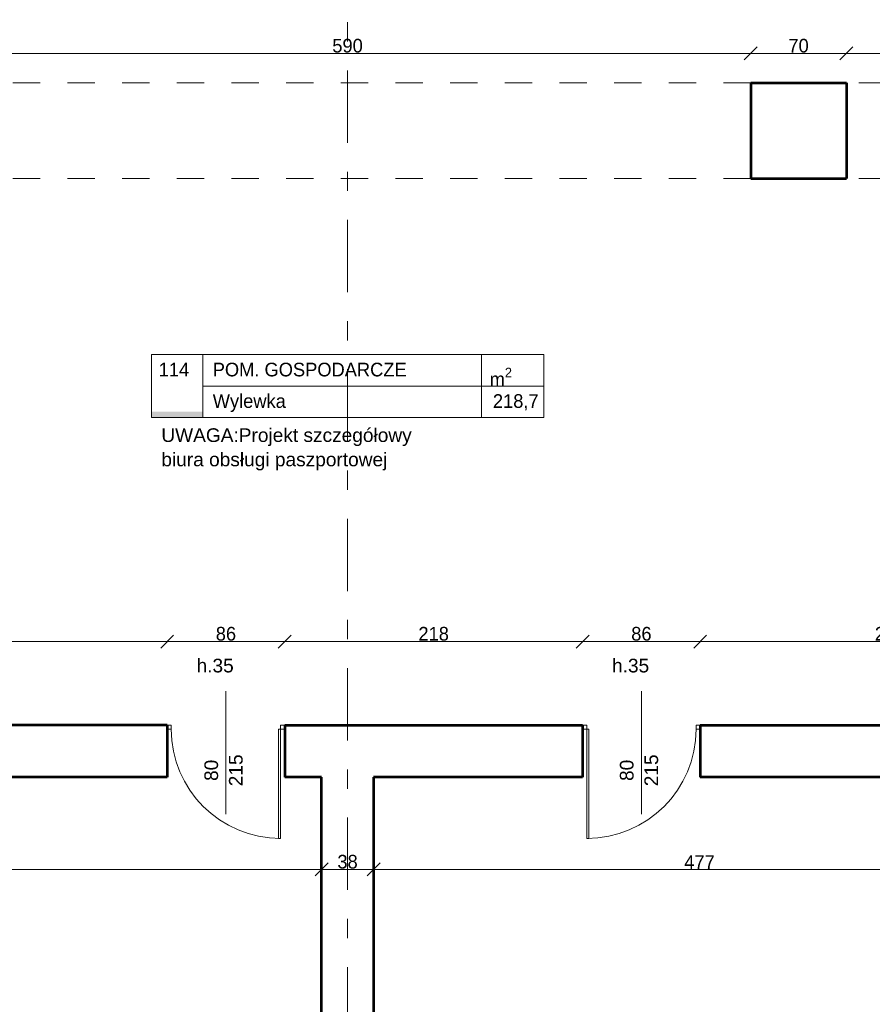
# Model space of a CAD drawing. Header units: inches. Extents: x -21887 to 84279, y -131485 to 67836.
# Tile 201 of 256: x 26332 to 32570, y 26687 to 33893. Entities that reach past the tile are written whole.
import ezdxf

# ---------------------------------------------------------------- set-up
doc = ezdxf.new("R2010")
doc.units = ezdxf.units.IN
doc.header["$MEASUREMENT"] = 0
doc.linetypes.add('Dashed', pattern=[400, 200, -200])
doc.linetypes.add('Double Dashed', pattern=[1093.611073, 529.166651, -211.666656, 141.111112, -211.666656])
doc.layers.get('0').update_dxf_attribs({"lineweight": 13})
doc.layers.get('Defpoints').update_dxf_attribs({"lineweight": 13})
for name, color, linetype, lineweight in [('AI_MURY', 7, 'Continuous', 53), ('Dimensioning', 7, 'Continuous', 13), ('DRZWI', 7, 'Continuous', 13), ('nowe scianz', 7, 'Continuous', 13), ('OPISY TABELKI', 7, 'Continuous', 13), ('PODCIAGI', 7, 'Continuous', 13)]:
    doc.layers.add(name, color=color, linetype=linetype, lineweight=lineweight)
doc.styles.add('GENERATED_STYLE_30', font='txt')
doc.styles.add('GENERATED_STYLE_7', font='txt')
doc.styles.add('GENERATED_STYLE_8', font='txt')
doc.styles.add('GENERATED_STYLE_9', font='txt')
doc.styles.add('Style-Courier New', font='txt')
doc.dimstyles.new('Dimstyle_4', dxfattribs={"dimtxt": 100, "dimasz": 95, "dimexe": 0, "dimexo": 0, "dimgap": 0.09, "dimtad": 1, "dimdec": 0, "dimlfac": 0.1, "dimzin": 0, "dimdsep": 46, "dimlunit": 5, "dimtxsty": 'GENERATED_STYLE_7', "dimblk": 'ARROWHEAD_6', "dimcen": 0.09, "dimclrd": 161, "dimclre": 161, "dimclrt": 7, "dimadec": 0, "dimazin": 0, "dimtfac": 1, "dimtdec": 0, "dimtmove": 0, "dimatfit": 3, "dimfxl": 0, "dimtolj": 1, "dimtzin": 0, "dimarcsym": 0})
doc.dimstyles.new('Dimstyle_5', dxfattribs={"dimtxt": 100, "dimasz": 95, "dimexe": 0.18, "dimexo": 0, "dimgap": 0.09, "dimtad": 1, "dimtih": 1, "dimtoh": 1, "dimdec": 0, "dimlfac": 0.1, "dimzin": 0, "dimdsep": 46, "dimlunit": 5, "dimtxsty": 'GENERATED_STYLE_7', "dimblk": 'ARROWHEAD_6', "dimcen": 0.09, "dimclrd": 161, "dimclre": 161, "dimclrt": 7, "dimadec": 0, "dimazin": 0, "dimtfac": 1, "dimtdec": 0, "dimtmove": 0, "dimatfit": 3, "dimfxl": 0, "dimtolj": 1, "dimtzin": 0, "dimarcsym": 0})

# ---------------------------------------------------------------- blocks, each defined once
blk = doc.blocks.new('ARROWHEAD_6')
at = {"color": 0, "linetype": 'Continuous'}
for p, q in [((0, 0), (-1, 0)), ((-0.5, -0.5), (0.5, 0.5))]:
    blk.add_line(p, q, dxfattribs=at)
blk = doc.blocks.new('*U1333')
at = {"layer": 'Defpoints', "color": 0, "linetype": 'Continuous'}
for p in [(27410.5, 29342.5), (23370.5, 29115.7), (27410.5, 28350.7)]:
    blk.add_point(p, dxfattribs=at)
at = {"layer": 'Dimensioning', "color": 161, "linetype": 'Continuous', "lineweight": -2}
for p, q in [((23370.5, 29342.3), (23370.5, 29342.6)), ((23465.5, 29342.5), (27315.5, 29342.5)), ((27410.5, 29342.3), (27410.5, 29342.6))]:
    blk.add_line(p, q, dxfattribs=at)
at = {"layer": 'Dimensioning', "color": 161, "linetype": 'Continuous', "lineweight": -2, "xscale": 95, "yscale": 95, "zscale": 95, "rotation": 180}
blk.add_blockref('ARROWHEAD_6', (23370.5, 29342.5), dxfattribs=at)
at = {"layer": 'Dimensioning', "color": 161, "linetype": 'Continuous', "lineweight": -2, "xscale": 95, "yscale": 95, "zscale": 95}
blk.add_blockref('ARROWHEAD_6', (27410.5, 29342.5), dxfattribs=at)
at = {"layer": 'Dimensioning', "color": 7, "linetype": 'Continuous', "insert": (25390.5, 29398.7), "char_height": 100, "attachment_point": 5, "style": 'GENERATED_STYLE_7'}
blk.add_mtext('404', dxfattribs=at)
blk = doc.blocks.new('*D2513')
at = {"layer": 'Defpoints'}
for p in [(25390.5, 29342.5), (27410.5, 29342.5), (23370.5, 29115.7), (27410.5, 28350.7)]:
    blk.add_point(p, dxfattribs=at)
at = {"layer": 'Dimensioning', "color": 161, "linetype": 'Continuous'}
blk.add_blockref('*U1333', (0, 0), dxfattribs=at)
blk = doc.blocks.new('*U1334')
at = {"layer": 'Defpoints', "color": 0, "linetype": 'Continuous'}
for p in [(28270.5, 29342.5), (27410.5, 28350.7), (28270.5, 28350.7)]:
    blk.add_point(p, dxfattribs=at)
at = {"layer": 'Dimensioning', "color": 161, "linetype": 'Continuous', "lineweight": -2}
for p, q in [((27410.5, 29342.3), (27410.5, 29342.6)), ((27505.5, 29342.5), (28175.5, 29342.5)), ((28270.5, 29342.3), (28270.5, 29342.6))]:
    blk.add_line(p, q, dxfattribs=at)
at = {"layer": 'Dimensioning', "color": 161, "linetype": 'Continuous', "lineweight": -2, "xscale": 95, "yscale": 95, "zscale": 95, "rotation": 180}
blk.add_blockref('ARROWHEAD_6', (27410.5, 29342.5), dxfattribs=at)
at = {"layer": 'Dimensioning', "color": 161, "linetype": 'Continuous', "lineweight": -2, "xscale": 95, "yscale": 95, "zscale": 95}
blk.add_blockref('ARROWHEAD_6', (28270.5, 29342.5), dxfattribs=at)
at = {"layer": 'Dimensioning', "color": 7, "linetype": 'Continuous', "insert": (27840.5, 29398.7), "char_height": 100, "attachment_point": 5, "style": 'GENERATED_STYLE_7'}
blk.add_mtext('86', dxfattribs=at)
blk = doc.blocks.new('*D2514')
at = {"layer": 'Defpoints'}
for p in [(27840.5, 29342.5), (28270.5, 29342.5), (27410.5, 28350.7), (28270.5, 28350.7)]:
    blk.add_point(p, dxfattribs=at)
at = {"layer": 'Dimensioning', "color": 161, "linetype": 'Continuous'}
blk.add_blockref('*U1334', (0, 0), dxfattribs=at)
blk = doc.blocks.new('*U1335')
at = {"layer": 'Defpoints', "color": 0, "linetype": 'Continuous'}
for p in [(30450.5, 29342.5), (28270.5, 28350.7), (30450.5, 28350.7)]:
    blk.add_point(p, dxfattribs=at)
at = {"layer": 'Dimensioning', "color": 161, "linetype": 'Continuous', "lineweight": -2}
for p, q in [((28270.5, 29342.3), (28270.5, 29342.6)), ((28365.5, 29342.5), (30355.5, 29342.5)), ((30450.5, 29342.3), (30450.5, 29342.6))]:
    blk.add_line(p, q, dxfattribs=at)
at = {"layer": 'Dimensioning', "color": 161, "linetype": 'Continuous', "lineweight": -2, "xscale": 95, "yscale": 95, "zscale": 95, "rotation": 180}
blk.add_blockref('ARROWHEAD_6', (28270.5, 29342.5), dxfattribs=at)
at = {"layer": 'Dimensioning', "color": 161, "linetype": 'Continuous', "lineweight": -2, "xscale": 95, "yscale": 95, "zscale": 95}
blk.add_blockref('ARROWHEAD_6', (30450.5, 29342.5), dxfattribs=at)
at = {"layer": 'Dimensioning', "color": 7, "linetype": 'Continuous', "insert": (29360.5, 29398.7), "char_height": 100, "attachment_point": 5, "style": 'GENERATED_STYLE_7'}
blk.add_mtext('218', dxfattribs=at)
blk = doc.blocks.new('*D2515')
at = {"layer": 'Defpoints'}
for p in [(29360.5, 29342.5), (30450.5, 29342.5), (28270.5, 28350.7), (30450.5, 28350.7)]:
    blk.add_point(p, dxfattribs=at)
at = {"layer": 'Dimensioning', "color": 161, "linetype": 'Continuous'}
blk.add_blockref('*U1335', (0, 0), dxfattribs=at)
blk = doc.blocks.new('*U1336')
at = {"layer": 'Defpoints', "color": 0, "linetype": 'Continuous'}
for p in [(31310.5, 29342.5), (30450.5, 28350.7), (31310.5, 28350.7)]:
    blk.add_point(p, dxfattribs=at)
at = {"layer": 'Dimensioning', "color": 161, "linetype": 'Continuous', "lineweight": -2}
for p, q in [((30450.5, 29342.3), (30450.5, 29342.6)), ((30545.5, 29342.5), (31215.5, 29342.5)), ((31310.5, 29342.3), (31310.5, 29342.6))]:
    blk.add_line(p, q, dxfattribs=at)
at = {"layer": 'Dimensioning', "color": 161, "linetype": 'Continuous', "lineweight": -2, "xscale": 95, "yscale": 95, "zscale": 95, "rotation": 180}
blk.add_blockref('ARROWHEAD_6', (30450.5, 29342.5), dxfattribs=at)
at = {"layer": 'Dimensioning', "color": 161, "linetype": 'Continuous', "lineweight": -2, "xscale": 95, "yscale": 95, "zscale": 95}
blk.add_blockref('ARROWHEAD_6', (31310.5, 29342.5), dxfattribs=at)
at = {"layer": 'Dimensioning', "color": 7, "linetype": 'Continuous', "insert": (30880.5, 29398.7), "char_height": 100, "attachment_point": 5, "style": 'GENERATED_STYLE_7'}
blk.add_mtext('86', dxfattribs=at)
blk = doc.blocks.new('*D2516')
at = {"layer": 'Defpoints'}
for p in [(30880.5, 29342.5), (31310.5, 29342.5), (30450.5, 28350.7), (31310.5, 28350.7)]:
    blk.add_point(p, dxfattribs=at)
at = {"layer": 'Dimensioning', "color": 161, "linetype": 'Continuous'}
blk.add_blockref('*U1336', (0, 0), dxfattribs=at)
blk = doc.blocks.new('*U1337')
at = {"layer": 'Defpoints', "color": 0, "linetype": 'Continuous'}
for p in [(34090.5, 29342.5), (34090.5, 28730.7), (31310.5, 28350.7)]:
    blk.add_point(p, dxfattribs=at)
at = {"layer": 'Dimensioning', "color": 161, "linetype": 'Continuous', "lineweight": -2}
for p, q in [((31310.5, 29342.3), (31310.5, 29342.6)), ((31405.5, 29342.5), (33995.5, 29342.5)), ((34090.5, 29342.3), (34090.5, 29342.6))]:
    blk.add_line(p, q, dxfattribs=at)
at = {"layer": 'Dimensioning', "color": 161, "linetype": 'Continuous', "lineweight": -2, "xscale": 95, "yscale": 95, "zscale": 95, "rotation": 180}
blk.add_blockref('ARROWHEAD_6', (31310.5, 29342.5), dxfattribs=at)
at = {"layer": 'Dimensioning', "color": 161, "linetype": 'Continuous', "lineweight": -2, "xscale": 95, "yscale": 95, "zscale": 95}
blk.add_blockref('ARROWHEAD_6', (34090.5, 29342.5), dxfattribs=at)
at = {"layer": 'Dimensioning', "color": 7, "linetype": 'Continuous', "insert": (32700.5, 29398.7), "char_height": 100, "attachment_point": 5, "style": 'GENERATED_STYLE_7'}
blk.add_mtext('278', dxfattribs=at)
blk = doc.blocks.new('*D2517')
at = {"layer": 'Defpoints'}
for p in [(32700.5, 29342.5), (34090.5, 29342.5), (34090.5, 28730.7), (31310.5, 28350.7)]:
    blk.add_point(p, dxfattribs=at)
at = {"layer": 'Dimensioning', "color": 161, "linetype": 'Continuous'}
blk.add_blockref('*U1337', (0, 0), dxfattribs=at)
blk = doc.blocks.new('*U1338')
at = {"layer": 'Defpoints', "color": 0, "linetype": 'Continuous'}
for p in [(23770.5, 27935.6), (28540.5, 27956), (28540.5, 27674.2)]:
    blk.add_point(p, dxfattribs=at)
at = {"layer": 'Dimensioning', "color": 161, "linetype": 'Continuous', "lineweight": -2}
for p, q in [((23770.5, 27674.4), (23770.5, 27674)), ((23865.5, 27674.2), (28445.5, 27674.2)), ((28540.5, 27674.4), (28540.5, 27674))]:
    blk.add_line(p, q, dxfattribs=at)
at = {"layer": 'Dimensioning', "color": 161, "linetype": 'Continuous', "lineweight": -2, "xscale": 95, "yscale": 95, "zscale": 95, "rotation": 180}
blk.add_blockref('ARROWHEAD_6', (23770.5, 27674.2), dxfattribs=at)
at = {"layer": 'Dimensioning', "color": 161, "linetype": 'Continuous', "lineweight": -2, "xscale": 95, "yscale": 95, "zscale": 95}
blk.add_blockref('ARROWHEAD_6', (28540.5, 27674.2), dxfattribs=at)
at = {"layer": 'Dimensioning', "color": 7, "linetype": 'Continuous', "insert": (26155.5, 27728), "char_height": 100, "attachment_point": 5, "style": 'GENERATED_STYLE_7'}
blk.add_mtext('477', dxfattribs=at)
blk = doc.blocks.new('*D2518')
at = {"layer": 'Defpoints'}
for p in [(23770.5, 27935.6), (28540.5, 27956), (26155.5, 27674.2), (28540.5, 27674.2)]:
    blk.add_point(p, dxfattribs=at)
at = {"layer": 'Dimensioning', "color": 161, "linetype": 'Continuous'}
blk.add_blockref('*U1338', (0, 0), dxfattribs=at)
blk = doc.blocks.new('*U1339')
at = {"layer": 'Defpoints', "color": 0, "linetype": 'Continuous'}
for p in [(28920.5, 27999.4), (28540.5, 27956), (28920.5, 27674.2)]:
    blk.add_point(p, dxfattribs=at)
at = {"layer": 'Dimensioning', "color": 161, "linetype": 'Continuous', "lineweight": -2}
for p, q in [((28540.5, 27674.4), (28540.5, 27674)), ((28635.5, 27674.2), (28825.5, 27674.2)), ((28920.5, 27674.4), (28920.5, 27674))]:
    blk.add_line(p, q, dxfattribs=at)
at = {"layer": 'Dimensioning', "color": 161, "linetype": 'Continuous', "lineweight": -2, "xscale": 95, "yscale": 95, "zscale": 95, "rotation": 180}
blk.add_blockref('ARROWHEAD_6', (28540.5, 27674.2), dxfattribs=at)
at = {"layer": 'Dimensioning', "color": 161, "linetype": 'Continuous', "lineweight": -2, "xscale": 95, "yscale": 95, "zscale": 95}
blk.add_blockref('ARROWHEAD_6', (28920.5, 27674.2), dxfattribs=at)
at = {"layer": 'Dimensioning', "color": 7, "linetype": 'Continuous', "insert": (28730.5, 27730.5), "char_height": 100, "attachment_point": 5, "style": 'GENERATED_STYLE_7'}
blk.add_mtext('38', dxfattribs=at)
blk = doc.blocks.new('*D2519')
at = {"layer": 'Defpoints'}
for p in [(28920.5, 27999.4), (28540.5, 27956), (28730.5, 27674.2), (28920.5, 27674.2)]:
    blk.add_point(p, dxfattribs=at)
at = {"layer": 'Dimensioning', "color": 161, "linetype": 'Continuous'}
blk.add_blockref('*U1339', (0, 0), dxfattribs=at)
blk = doc.blocks.new('*U1340')
at = {"layer": 'Defpoints', "color": 0, "linetype": 'Continuous'}
for p in [(28920.5, 27999.4), (33690.5, 27935.6), (33690.5, 27674.2)]:
    blk.add_point(p, dxfattribs=at)
at = {"layer": 'Dimensioning', "color": 161, "linetype": 'Continuous', "lineweight": -2}
for p, q in [((28920.5, 27674.4), (28920.5, 27674)), ((29015.5, 27674.2), (33595.5, 27674.2)), ((33690.5, 27674.4), (33690.5, 27674))]:
    blk.add_line(p, q, dxfattribs=at)
at = {"layer": 'Dimensioning', "color": 161, "linetype": 'Continuous', "lineweight": -2, "xscale": 95, "yscale": 95, "zscale": 95, "rotation": 180}
blk.add_blockref('ARROWHEAD_6', (28920.5, 27674.2), dxfattribs=at)
at = {"layer": 'Dimensioning', "color": 161, "linetype": 'Continuous', "lineweight": -2, "xscale": 95, "yscale": 95, "zscale": 95}
blk.add_blockref('ARROWHEAD_6', (33690.5, 27674.2), dxfattribs=at)
at = {"layer": 'Dimensioning', "color": 7, "linetype": 'Continuous', "insert": (31305.5, 27728), "char_height": 100, "attachment_point": 5, "style": 'GENERATED_STYLE_7'}
blk.add_mtext('477', dxfattribs=at)
blk = doc.blocks.new('*D2520')
at = {"layer": 'Defpoints'}
for p in [(28920.5, 27999.4), (33690.5, 27935.6), (31305.5, 27674.2), (33690.5, 27674.2)]:
    blk.add_point(p, dxfattribs=at)
at = {"layer": 'Dimensioning', "color": 161, "linetype": 'Continuous'}
blk.add_blockref('*U1340', (0, 0), dxfattribs=at)
blk = doc.blocks.new('*U1427')
at = {"layer": 'Defpoints', "color": 0, "linetype": 'Continuous'}
for p in [(31680.5, 33646.1), (25780.5, 33430.7), (31680.5, 33430.7)]:
    blk.add_point(p, dxfattribs=at)
at = {"layer": 'Dimensioning', "color": 161, "linetype": 'Continuous', "lineweight": -2}
for p, q in [((25780.5, 33646), (25780.5, 33646.3)), ((25875.5, 33646.1), (31585.5, 33646.1)), ((31680.5, 33646), (31680.5, 33646.3))]:
    blk.add_line(p, q, dxfattribs=at)
at = {"layer": 'Dimensioning', "color": 161, "linetype": 'Continuous', "lineweight": -2, "xscale": 95, "yscale": 95, "zscale": 95, "rotation": 180}
blk.add_blockref('ARROWHEAD_6', (25780.5, 33646.1), dxfattribs=at)
at = {"layer": 'Dimensioning', "color": 161, "linetype": 'Continuous', "lineweight": -2, "xscale": 95, "yscale": 95, "zscale": 95}
blk.add_blockref('ARROWHEAD_6', (31680.5, 33646.1), dxfattribs=at)
at = {"layer": 'Dimensioning', "color": 7, "linetype": 'Continuous', "insert": (28730.5, 33702.4), "char_height": 100, "attachment_point": 5, "style": 'GENERATED_STYLE_7'}
blk.add_mtext('590', dxfattribs=at)
blk = doc.blocks.new('*D2662')
at = {"layer": 'Defpoints'}
for p in [(28730.5, 33646.1), (31680.5, 33646.1), (25780.5, 33430.7), (31680.5, 33430.7)]:
    blk.add_point(p, dxfattribs=at)
at = {"layer": 'Dimensioning', "color": 161, "linetype": 'Continuous'}
blk.add_blockref('*U1427', (0, 0), dxfattribs=at)
blk = doc.blocks.new('*U1428')
at = {"layer": 'Defpoints', "color": 0, "linetype": 'Continuous'}
for p in [(32380.5, 33646.1), (31680.5, 33430.7), (32380.5, 33430.7)]:
    blk.add_point(p, dxfattribs=at)
at = {"layer": 'Dimensioning', "color": 161, "linetype": 'Continuous', "lineweight": -2}
for p, q in [((31680.5, 33646), (31680.5, 33646.3)), ((31775.5, 33646.1), (32285.5, 33646.1)), ((32380.5, 33646), (32380.5, 33646.3))]:
    blk.add_line(p, q, dxfattribs=at)
at = {"layer": 'Dimensioning', "color": 161, "linetype": 'Continuous', "lineweight": -2, "xscale": 95, "yscale": 95, "zscale": 95, "rotation": 180}
blk.add_blockref('ARROWHEAD_6', (31680.5, 33646.1), dxfattribs=at)
at = {"layer": 'Dimensioning', "color": 161, "linetype": 'Continuous', "lineweight": -2, "xscale": 95, "yscale": 95, "zscale": 95}
blk.add_blockref('ARROWHEAD_6', (32380.5, 33646.1), dxfattribs=at)
at = {"layer": 'Dimensioning', "color": 7, "linetype": 'Continuous', "insert": (32030.5, 33702.4), "char_height": 100, "attachment_point": 5, "style": 'GENERATED_STYLE_7'}
blk.add_mtext('70', dxfattribs=at)
blk = doc.blocks.new('*D2663')
at = {"layer": 'Defpoints'}
for p in [(32030.5, 33646.1), (32380.5, 33646.1), (31680.5, 33430.7), (32380.5, 33430.7)]:
    blk.add_point(p, dxfattribs=at)
at = {"layer": 'Dimensioning', "color": 161, "linetype": 'Continuous'}
blk.add_blockref('*U1428', (0, 0), dxfattribs=at)
blk = doc.blocks.new('*U1429')
at = {"layer": 'Defpoints', "color": 0, "linetype": 'Continuous'}
for p in [(33870.5, 33646.1), (32380.5, 33430.7), (33870.5, 33430.7)]:
    blk.add_point(p, dxfattribs=at)
at = {"layer": 'Dimensioning', "color": 161, "linetype": 'Continuous', "lineweight": -2}
for p, q in [((32380.5, 33646), (32380.5, 33646.3)), ((32475.5, 33646.1), (33775.5, 33646.1)), ((33870.5, 33646), (33870.5, 33646.3))]:
    blk.add_line(p, q, dxfattribs=at)
at = {"layer": 'Dimensioning', "color": 161, "linetype": 'Continuous', "lineweight": -2, "xscale": 95, "yscale": 95, "zscale": 95, "rotation": 180}
blk.add_blockref('ARROWHEAD_6', (32380.5, 33646.1), dxfattribs=at)
at = {"layer": 'Dimensioning', "color": 161, "linetype": 'Continuous', "lineweight": -2, "xscale": 95, "yscale": 95, "zscale": 95}
blk.add_blockref('ARROWHEAD_6', (33870.5, 33646.1), dxfattribs=at)
at = {"layer": 'Dimensioning', "color": 7, "linetype": 'Continuous', "insert": (33125.5, 33702.4), "char_height": 100, "attachment_point": 5, "style": 'GENERATED_STYLE_7'}
blk.add_mtext('149', dxfattribs=at)
blk = doc.blocks.new('*D2664')
at = {"layer": 'Defpoints'}
for p in [(33125.5, 33646.1), (33870.5, 33646.1), (32380.5, 33430.7), (33870.5, 33430.7)]:
    blk.add_point(p, dxfattribs=at)
at = {"layer": 'Dimensioning', "color": 161, "linetype": 'Continuous'}
blk.add_blockref('*U1429', (0, 0), dxfattribs=at)
blk = doc.blocks.new('*U608')
at = {"layer": 'Defpoints', "color": 0, "linetype": 'Continuous'}
for p in [(31680.5, 36175.7), (33537.5, 36175.7), (33870.5, 33430.7)]:
    blk.add_point(p, dxfattribs=at)
at = {"layer": 'Dimensioning', "color": 161, "linetype": 'Continuous', "lineweight": -2}
for p, q in [((33537.4, 36175.7), (33537.5, 36175.7)), ((33537.5, 33525.7), (33537.5, 36080.7)), ((33537.7, 33430.7), (33537.5, 33430.7))]:
    blk.add_line(p, q, dxfattribs=at)
at = {"layer": 'Dimensioning', "color": 161, "linetype": 'Continuous', "lineweight": -2, "xscale": 95, "yscale": 95, "zscale": 95}
for p, rotation in [((33537.5, 36175.7), 90), ((33537.5, 33430.7), 270)]:
    blk.add_blockref('ARROWHEAD_6', p, dxfattribs=dict(at, rotation=rotation))
at = {"layer": 'Dimensioning', "color": 7, "linetype": 'Continuous', "insert": (33482.4, 34803.2), "char_height": 100, "attachment_point": 5, "rotation": 90, "style": 'GENERATED_STYLE_7'}
blk.add_mtext('274', dxfattribs=at)
blk = doc.blocks.new('*D2832')
at = {"layer": 'Defpoints'}
for p in [(31680.5, 36175.7), (33537.5, 36175.7), (33537.5, 34803.2), (33870.5, 33430.7)]:
    blk.add_point(p, dxfattribs=at)
at = {"layer": 'Dimensioning', "color": 161, "linetype": 'Continuous'}
blk.add_blockref('*U608', (0, 0), dxfattribs=at)

msp = doc.modelspace()

# ---------------------------------------------------------------- hatches: boundary and pattern name
at = {"layer": 'OPISY TABELKI', "extrusion": (0, 0, -1)}
msp.add_hatch(color=7, dxfattribs=at).paths.add_polyline_path([(-27672.1, 30981.4), (-27672.1, 31023.6), (-27295.6, 31023.6), (-27295.6, 30981.4)], flags=16)

# ---------------------------------------------------------------- linework, layer by layer
at = {"layer": 'AI_MURY', "color": 7, "linetype": 'Continuous'}
for p, q in [((31680.5, 33430.7), (31680.5, 32730.7)), ((31680.5, 33430.7), (32380.5, 33430.7)), ((32380.5, 33430.7), (32380.5, 32730.7)), ((31680.5, 32730.7), (32380.5, 32730.7)), ((27410.5, 28730.7), (23370.5, 28730.7)), ((27410.5, 28730.7), (27410.5, 28350.7)), ((28270.5, 28730.7), (30450.5, 28730.7)), ((28270.5, 28730.7), (28270.5, 28350.7)), ((30450.5, 28730.7), (30450.5, 28350.7)), ((31310.5, 28730.7), (31310.5, 28350.7)), ((31310.5, 28730.7), (34090.5, 28730.7)), ((27410.5, 28350.7), (23770.5, 28350.7)), ((28540.5, 28350.7), (28270.5, 28350.7)), ((28540.5, 25065.2), (28540.5, 28350.7)), ((28920.5, 28350.7), (28920.5, 25065.2)), ((30450.5, 28350.7), (28920.5, 28350.7)), ((33690.5, 28350.7), (31310.5, 28350.7))]:
    msp.add_line(p, q, dxfattribs=at)
at = {"layer": 'DRZWI', "color": 5, "linetype": 'Continuous'}
for p, q in [((27840.5, 28079), (27840.5, 28979)), ((30880.5, 28079), (30880.5, 28979)), ((27440.5, 28730.7), (27410.5, 28730.7)), ((27440.5, 28700.7), (27410.5, 28700.7)), ((27440.5, 28730.7), (27440.5, 28700.7)), ((28225.5, 28700.7), (28225.5, 27900.7)), ((28240.5, 28700.7), (28225.5, 28700.7)), ((28240.5, 28730.7), (28240.5, 28700.7)), ((28270.5, 28730.7), (28240.5, 28730.7)), ((28240.5, 28700.7), (28240.5, 27900.7)), ((28270.5, 28700.7), (28240.5, 28700.7)), ((30450.5, 28730.7), (30480.5, 28730.7)), ((30450.5, 28700.7), (30480.5, 28700.7)), ((30480.5, 28730.7), (30480.5, 28700.7)), ((30480.5, 28700.7), (30480.5, 27900.7)), ((30480.5, 28700.7), (30495.5, 28700.7)), ((30495.5, 28700.7), (30495.5, 27900.7)), ((31280.5, 28730.7), (31280.5, 28700.7)), ((31280.5, 28730.7), (31310.5, 28730.7)), ((31280.5, 28700.7), (31310.5, 28700.7)), ((28240.5, 27900.7), (28225.5, 27900.7)), ((30480.5, 27900.7), (30495.5, 27900.7))]:
    msp.add_line(p, q, dxfattribs=at)
at = {"layer": 'DRZWI', "color": 7, "linetype": 'Continuous'}
for centre, start, end in [((28240.5, 28700.7), 180, 270), ((30480.5, 28700.7), 270, 0)]:
    msp.add_arc(centre, 800, start, end, dxfattribs=at)
at = {"layer": 'OPISY TABELKI', "color": 7, "linetype": 'Continuous'}
for p, q in [((27295.6, 31442.2), (30165.4, 31442.2)), ((27295.6, 31442.2), (27295.6, 30981.4)), ((27672.1, 31442.2), (27672.1, 30981.4)), ((29711.4, 31442.2), (29711.4, 30981.4)), ((30165.4, 31442.2), (30165.4, 30981.4)), ((27672.1, 31211.8), (30165.4, 31211.8)), ((27295.6, 30981.4), (30165.4, 30981.4))]:
    msp.add_line(p, q, dxfattribs=at)
at = {"layer": 'PODCIAGI', "color": 7, "linetype": 'Double Dashed'}
msp.add_line((28730.5, -51215.4), (28730.5, 65607.1), dxfattribs=at)
at = {"layer": 'PODCIAGI', "color": 7, "linetype": 'Dashed'}
for p, q in [((31680.5, 33430.7), (25780.5, 33430.7)), ((33870.5, 33430.7), (32380.5, 33430.7)), ((31680.5, 32730.7), (25780.5, 32730.7)), ((33870.5, 32730.7), (32380.5, 32730.7))]:
    msp.add_line(p, q, dxfattribs=at)

# ---------------------------------------------------------------- texts
at = {"layer": 'DRZWI', "color": 5, "char_height": 100, "width": 429.898, "attachment_point": 1, "style": 'GENERATED_STYLE_7'}
for insert in [(27625.6, 29216.2), (30665.6, 29216.2)]:
    msp.add_mtext('\\fArial|b0|i0|c238|p39;h.35', dxfattribs=dict(at, insert=insert))
at = {"layer": 'DRZWI', "color": 5, "char_height": 100, "width": 704.483, "attachment_point": 2, "rotation": 90, "line_spacing_factor": 1.079165, "style": 'GENERATED_STYLE_7'}
for insert in [(27682.9, 28399.7), (30722.9, 28399.7)]:
    msp.add_mtext('\\fArial|b0|i0|c238|p39;80\\P215', dxfattribs=dict(at, insert=insert))
at = {"layer": 'nowe scianz', "color": 7, "insert": (27367.9, 30902.8), "char_height": 100, "width": 3058.245, "attachment_point": 1, "line_spacing_factor": 1.067982, "style": 'GENERATED_STYLE_30'}
msp.add_mtext('\\fArial|b0|i0|c238|p39;UWAGA:Projekt szczegółowy \\Pbiura obsługi paszportowej', dxfattribs=at)
at = {"layer": 'OPISY TABELKI', "color": 7, "char_height": 100, "attachment_point": 1}
for s, insert, width, style in [('114', (27348.3, 31382.7), 323.775, 'GENERATED_STYLE_8'), ('POM. GOSPODARCZE ', (27743.9, 31382.7), 2409.415, 'GENERATED_STYLE_9'), ('\\A1;m\\H70.000000;\\S2^  ;', (29770.2, 31346.1), 323.775, 'GENERATED_STYLE_9'), ('Wylewka ', (27743.9, 31152.3), 2409.415, 'GENERATED_STYLE_9'), ('218,7     ', (29793.9, 31152.3), 424.969, 'GENERATED_STYLE_9')]:
    msp.add_mtext(s, dxfattribs=dict(at, insert=insert, width=width, style=style))

# ---------------------------------------------------------------- dimensions: what is measured, and where the dimension line sits
at = {"layer": 'Dimensioning', "color": 161, "linetype": 'Continuous'}
dim = msp.add_linear_dim(base=(33537.5324966, 36175.7131048), p1=(33870.5180538, 33430.7131048), p2=(31680.5180538, 36175.7131048), angle=90, dimstyle='Dimstyle_4', override={"dimtxsty": 'Style-Courier New', "dimclrd": 0, "dimclre": 161, "dimlwe": 0}, dxfattribs=at)
dim.commit()
dim.dimension.update_dxf_attribs({"geometry": '*D2832', "text_midpoint": (33537.5324966, 34803.2131048), "dimtype": 128})
for base, p1, p2, picture, middle in [((31680.5, 33646.1), (25780.5, 33430.7), (31680.5, 33430.7), '*D2662', (28730.5, 33646.1)), ((32380.5, 33646.1), (31680.5, 33430.7), (32380.5, 33430.7), '*D2663', (32030.5, 33646.1)), ((33870.5, 33646.1), (32380.5, 33430.7), (33870.5, 33430.7), '*D2664', (33125.5, 33646.1)), ((27410.5, 29342.5), (23370.5, 29115.7), (27410.5, 28350.7), '*D2513', (25390.5, 29342.5)), ((28270.5, 29342.5), (27410.5, 28350.7), (28270.5, 28350.7), '*D2514', (27840.5, 29342.5)), ((30450.5, 29342.5), (28270.5, 28350.7), (30450.5, 28350.7), '*D2515', (29360.5, 29342.5)), ((31310.5, 29342.5), (30450.5, 28350.7), (31310.5, 28350.7), '*D2516', (30880.5, 29342.5)), ((34090.5, 29342.5), (31310.5, 28350.7), (34090.5, 28730.7), '*D2517', (32700.5, 29342.5)), ((28920.5, 27674.2), (28540.5, 27956), (28920.5, 27999.4), '*D2519', (28730.5, 27674.2)), ((33690.5, 27674.2), (28920.5, 27999.4), (33690.5, 27935.6), '*D2520', (31305.5, 27674.2)), ((28540.5, 27674.2), (23770.5, 27935.6), (28540.5, 27956), '*D2518', (26155.5, 27674.2))]:
    dim = msp.add_linear_dim(base=base, p1=p1, p2=p2, dimstyle='Dimstyle_5', override={"dimtxsty": 'Style-Courier New', "dimclrd": 0, "dimclre": 161, "dimlwe": 0}, dxfattribs=at)
    dim.commit()
    dim.dimension.update_dxf_attribs({"geometry": picture, "text_midpoint": middle, "dimtype": 128})

doc.saveas('drawing.dxf')
